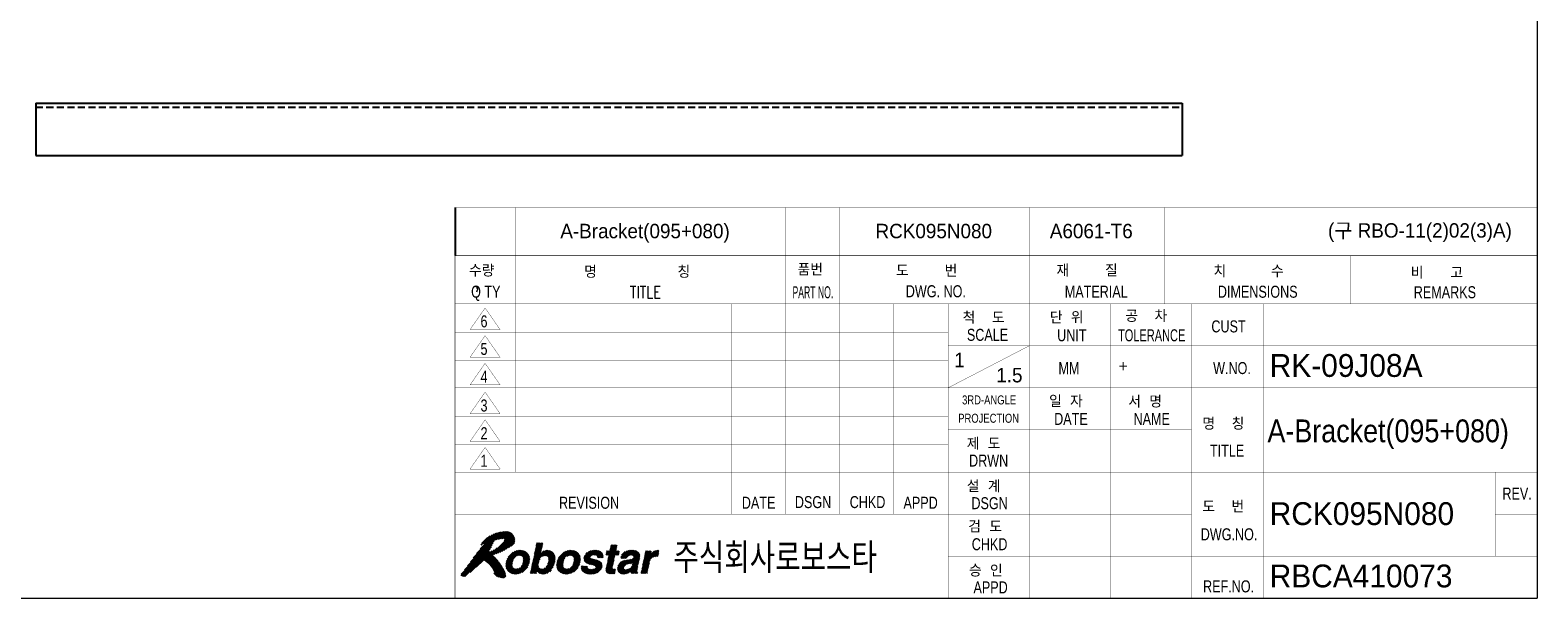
# Model space of a CAD drawing. Extents: x 2923 to 12567, y 1077 to 7338.
# Tile 2 of 3: x 3123 to 3499, y 1085 to 1227. Entities that reach past the tile are written whole.
import ezdxf
from ezdxf.enums import TextEntityAlignment as Align

# ---------------------------------------------------------------- set-up
doc = ezdxf.new("R2010")
doc.units = 0
doc.header["$LTSCALE"] = 7
doc.header["$MEASUREMENT"] = 0
doc.linetypes.add('CENTER', pattern=[2, 1.25, -0.25, 0.25, -0.25])
doc.linetypes.add('HIDDEN', pattern=[0.375, 0.25, -0.125])
doc.layers.get('0').update_dxf_attribs({"linetype": 'CONTINUOUS'})
for name, color, linetype in [('1', 3, 'CENTER'), ('3', 4, 'CONTINUOUS'), ('HIDDENLINE', 5, 'HIDDEN'), ('TEXT', 4, 'CONTINUOUS')]:
    doc.layers.add(name, color=color, linetype=linetype)
doc.styles.add('GHS', font='romans.shx', dxfattribs={"bigfont": 'ghs.shx'})
doc.styles.add('HS', font='txt.shx', dxfattribs={"width": 0.8, "bigfont": 'hs.shx'})
doc.styles.add('ROMANS', font='ROMANS.shx', dxfattribs={"width": 0.8})
doc.styles.get("Standard").update_dxf_attribs({"font": 'Gulim.ttf'})

# ---------------------------------------------------------------- blocks, each defined once
blk = doc.blocks.new('*X1')
at = {"color": 0}
for p, q in [((8.49, 5.4), (11.07, 7.98)), ((8.51, 5.59), (10.91, 7.99)), ((8.53, 5.79), (10.72, 7.98)), ((8.55, 5.98), (10.52, 7.96)), ((8.62, 6.23), (10.31, 7.92)), ((8.7, 6.49), (10.04, 7.84)), ((8.88, 6.84), (9.71, 7.68)), ((10.39, 7.12), (11.23, 7.96)), ((10.6, 7.15), (11.38, 7.94)), ((10.78, 7.16), (11.51, 7.89)), ((10.93, 7.13), (11.64, 7.84)), ((11.06, 7.09), (11.77, 7.79)), ((11.17, 7.02), (11.87, 7.71)), ((11.26, 6.93), (11.96, 7.64)), ((11.33, 6.82), (12.06, 7.56)), ((12.85, 5.52), (15.32, 7.98)), ((12.9, 5.74), (15.11, 7.96)), ((12.95, 5.97), (14.85, 7.87)), ((13.04, 6.42), (14.29, 7.66)), ((13.09, 6.64), (14.34, 7.89)), ((13.14, 6.86), (14.39, 8.11)), ((13.19, 7.09), (14.44, 8.34)), ((13.23, 7.31), (14.48, 8.56)), ((13.28, 7.54), (14.53, 8.79)), ((13.33, 7.76), (14.58, 9.01)), ((13.38, 7.99), (14.6, 9.21)), ((13.42, 8.21), (14.42, 9.21)), ((13.47, 8.44), (14.24, 9.21)), ((13.52, 8.66), (14.07, 9.21)), ((13.57, 8.88), (13.89, 9.21)), ((13.62, 9.11), (13.71, 9.21)), ((14.54, 7.03), (15.5, 7.99)), ((14.81, 7.12), (15.66, 7.97)), ((15.01, 7.14), (15.81, 7.95)), ((15.16, 7.12), (15.94, 7.9)), ((15.29, 7.08), (16.06, 7.84)), ((15.4, 7.01), (16.18, 7.79)), ((15.49, 6.91), (16.27, 7.7)), ((15.55, 6.81), (16.36, 7.61)), ((16.95, 5.55), (19.39, 7.99)), ((16.97, 5.74), (19.21, 7.98)), ((16.98, 5.94), (19.01, 7.96)), ((17.04, 6.17), (18.81, 7.94)), ((17.13, 6.43), (18.55, 7.86)), ((17.25, 6.73), (18.26, 7.74)), ((18.58, 7), (19.55, 7.97)), ((18.88, 7.13), (19.71, 7.95)), ((19.09, 7.16), (19.86, 7.92)), ((19.26, 7.15), (19.98, 7.88)), ((19.41, 7.13), (20.11, 7.83)), ((19.53, 7.07), (20.24, 7.77)), ((19.64, 7), (20.33, 7.7)), ((19.72, 6.91), (20.43, 7.62)), ((19.79, 6.79), (20.53, 7.54)), ((21.47, 6.72), (22.69, 7.93)), ((21.49, 6.55), (22.9, 7.96)), ((21.51, 6.39), (23.09, 7.98)), ((21.52, 6.23), (23.28, 7.99)), ((21.54, 6.96), (22.42, 7.84)), ((21.59, 6.13), (23.45, 7.99)), ((21.79, 7.38), (22.01, 7.61)), ((22.87, 7.23), (23.62, 7.98)), ((23.07, 7.25), (23.77, 7.95)), ((23.24, 7.24), (23.92, 7.92)), ((23.4, 7.22), (24.05, 7.88)), ((23.53, 7.18), (24.17, 7.82)), ((23.63, 7.1), (24.29, 7.77)), ((23.68, 6.98), (24.38, 7.68)), ((23.7, 6.82), (24.48, 7.6)), ((25.14, 7.2), (26.85, 8.91)), ((25.17, 7.41), (25.66, 7.9)), ((25.22, 7.63), (25.49, 7.9)), ((25.27, 7.86), (25.31, 7.9)), ((25.31, 7.2), (26.97, 8.85)), ((25.39, 6.03), (27.25, 7.9)), ((25.44, 6.26), (27.08, 7.9)), ((25.48, 6.48), (26.9, 7.9)), ((25.49, 7.2), (26.92, 8.63)), ((25.53, 6.71), (26.78, 7.95)), ((25.58, 6.93), (26.83, 8.18)), ((25.63, 7.15), (26.88, 8.4)), ((25.82, 8.05), (26.67, 8.91)), ((25.86, 8.28), (26.5, 8.91)), ((25.91, 8.5), (26.32, 8.91)), ((25.96, 8.73), (26.14, 8.91)), ((26.73, 7.2), (27.37, 7.83)), ((26.9, 7.2), (27.32, 7.61)), ((27.61, 6.84), (28.66, 7.89)), ((27.64, 6.69), (28.89, 7.94)), ((27.74, 7.15), (28.37, 7.77)), ((27.81, 6.69), (29.1, 7.98)), ((27.99, 6.69), (29.29, 7.99)), ((28.17, 6.69), (29.47, 8)), ((28.34, 6.69), (29.64, 7.99)), ((28.84, 5.77), (30.64, 7.57)), ((29.02, 7.19), (29.81, 7.98)), ((29.22, 7.21), (29.95, 7.95)), ((29.38, 7.2), (30.1, 7.92)), ((29.53, 7.17), (30.23, 7.87)), ((29.65, 7.12), (30.35, 7.82)), ((29.73, 7.02), (30.46, 7.75)), ((29.76, 6.87), (30.56, 7.67)), ((31.21, 5.32), (33.89, 7.99)), ((31.26, 5.54), (33.71, 7.99)), ((31.31, 5.76), (33.51, 7.97)), ((31.36, 5.99), (33.25, 7.89)), ((31.45, 6.44), (32.65, 7.63)), ((31.5, 6.66), (32.69, 7.86)), ((31.55, 6.89), (32.56, 7.9)), ((31.59, 7.11), (32.38, 7.9)), ((31.64, 7.34), (32.2, 7.9)), ((31.69, 7.56), (32.03, 7.9)), ((31.74, 7.79), (31.85, 7.9)), ((32.98, 6.91), (33.92, 7.85)), ((33.22, 6.97), (33.87, 7.62)), ((8.52, 5.25), (9.68, 6.41)), ((8.55, 5.1), (9.59, 6.15)), ((8.58, 4.96), (9.54, 5.92)), ((8.64, 4.84), (9.52, 5.72)), ((8.7, 4.73), (9.52, 5.54)), ((8.77, 4.61), (9.54, 5.39)), ((8.84, 4.51), (9.58, 5.25)), ((8.94, 4.44), (9.65, 5.14)), ((9.04, 4.36), (9.73, 5.05)), ((9.83, 4.09), (10.82, 5.07)), ((9.99, 4.07), (12.42, 6.5)), ((10.17, 4.08), (12.4, 6.3)), ((10.37, 4.1), (12.38, 6.1)), ((10.58, 4.12), (12.32, 5.87)), ((10.84, 4.21), (12.23, 5.6)), ((11.05, 5.31), (12.42, 6.68)), ((11.15, 4.34), (12.09, 5.28)), ((11.26, 5.69), (12.4, 6.83)), ((11.34, 5.95), (12.37, 6.98)), ((11.37, 6.69), (12.14, 7.46)), ((11.38, 6.17), (12.34, 7.12)), ((11.4, 6.54), (12.21, 7.35)), ((11.4, 6.36), (12.28, 7.24)), ((12.57, 4.17), (13.86, 5.46)), ((12.61, 4.39), (13.85, 5.63)), ((12.66, 4.62), (13.87, 5.83)), ((12.71, 4.84), (13.91, 6.05)), ((12.73, 4.16), (13.89, 5.32)), ((12.76, 5.07), (13.99, 6.3)), ((12.8, 5.29), (14.14, 6.63)), ((12.91, 4.16), (13.94, 5.19)), ((13, 6.19), (14.24, 7.44)), ((13.09, 4.16), (14.01, 5.09)), ((14.13, 4.15), (15.04, 5.05)), ((14.27, 4.1), (16.65, 6.49)), ((14.41, 4.07), (16.63, 6.29)), ((14.58, 4.06), (16.6, 6.09)), ((14.78, 4.09), (16.54, 5.84)), ((14.99, 4.12), (16.46, 5.59)), ((15.19, 5.21), (16.67, 6.68)), ((15.25, 4.2), (16.31, 5.27)), ((15.46, 5.65), (16.65, 6.84)), ((15.55, 5.92), (16.63, 7)), ((15.59, 6.67), (16.44, 7.52)), ((15.6, 6.14), (16.61, 7.15)), ((15.62, 6.51), (16.5, 7.4)), ((15.62, 6.34), (16.55, 7.27)), ((16.94, 5.37), (18.28, 6.71)), ((16.97, 5.22), (18.1, 6.34)), ((17, 5.07), (18.02, 6.09)), ((17.03, 4.92), (17.98, 5.87)), ((17.09, 4.81), (17.96, 5.68)), ((17.16, 4.7), (17.96, 5.5)), ((17.23, 4.59), (17.99, 5.36)), ((17.31, 4.5), (18.04, 5.23)), ((17.41, 4.42), (18.11, 5.12)), ((17.51, 4.34), (18.2, 5.03)), ((18.31, 4.08), (20.87, 6.64)), ((18.47, 4.06), (20.85, 6.45)), ((18.66, 4.08), (20.84, 6.25)), ((18.86, 4.1), (20.82, 6.06)), ((19.08, 4.15), (20.74, 5.8)), ((19.34, 4.23), (20.65, 5.54)), ((19.67, 5.62), (20.84, 6.79)), ((19.7, 4.41), (20.46, 5.17)), ((19.77, 5.89), (20.82, 6.94)), ((19.82, 6.65), (20.6, 7.43)), ((19.82, 6.12), (20.79, 7.09)), ((19.84, 6.32), (20.73, 7.21)), ((19.85, 6.5), (20.67, 7.32)), ((21.04, 5.04), (21.35, 5.36)), ((21.04, 5.22), (21.18, 5.36)), ((21.05, 4.87), (21.53, 5.36)), ((21.1, 4.75), (21.71, 5.36)), ((21.15, 4.62), (21.88, 5.36)), ((21.22, 4.52), (22.05, 5.35)), ((21.31, 4.43), (22.05, 5.17)), ((21.4, 4.35), (22.09, 5.04)), ((21.69, 6.04), (22.49, 6.84)), ((21.78, 5.96), (22.55, 6.73)), ((21.87, 5.87), (22.64, 6.65)), ((22, 5.82), (22.78, 6.6)), ((22.13, 5.78), (22.91, 6.56)), ((22.26, 5.73), (23.05, 6.52)), ((22.39, 5.69), (23.19, 6.49)), ((22.53, 5.65), (23.34, 6.46)), ((22.54, 4.06), (24.39, 5.92)), ((22.68, 5.62), (23.48, 6.42)), ((22.72, 4.07), (24.43, 5.78)), ((22.82, 5.59), (23.62, 6.38)), ((22.91, 4.08), (24.45, 5.62)), ((22.97, 5.55), (23.75, 6.34)), ((23.1, 5.51), (23.88, 6.29)), ((23.13, 4.13), (24.47, 5.46)), ((23.23, 5.47), (24.01, 6.24)), ((23.35, 5.41), (24.12, 6.17)), ((23.37, 4.19), (24.45, 5.27)), ((23.41, 5.29), (24.21, 6.09)), ((23.44, 5.15), (24.3, 6.01)), ((23.82, 6.76), (24.55, 7.49)), ((23.99, 6.76), (24.6, 7.37)), ((24.17, 6.76), (24.65, 7.24)), ((24.35, 6.76), (24.66, 7.07)), ((24.52, 6.76), (24.66, 6.9)), ((25.12, 4.7), (26.35, 5.93)), ((25.13, 4.54), (26.3, 5.71)), ((25.15, 4.91), (26.4, 6.16)), ((25.18, 4.41), (26.25, 5.49)), ((25.2, 5.13), (26.45, 6.38)), ((25.24, 5.36), (26.49, 6.61)), ((25.25, 4.31), (26.21, 5.26)), ((25.29, 5.58), (26.54, 6.83)), ((25.34, 5.81), (26.59, 7.06)), ((25.35, 4.23), (26.17, 5.04)), ((27.07, 4.89), (28.55, 6.36)), ((27.08, 7.2), (27.27, 7.38)), ((27.09, 4.72), (28.75, 6.39)), ((27.09, 5.08), (28.33, 6.32)), ((27.12, 4.58), (28.96, 6.42)), ((27.15, 5.32), (28.09, 6.26)), ((27.18, 4.46), (29.17, 6.45)), ((27.25, 4.36), (28.09, 5.2)), ((27.3, 5.64), (27.76, 6.1)), ((27.34, 4.27), (28.09, 5.02)), ((28.42, 4.11), (30.63, 6.32)), ((28.61, 5.72), (29.37, 6.48)), ((28.67, 4.19), (30.58, 6.1)), ((29.04, 4.39), (30.53, 5.87)), ((29.05, 5.8), (30.7, 7.45)), ((29.27, 5.85), (30.75, 7.33)), ((29.31, 4.48), (30.48, 5.65)), ((29.31, 4.3), (30.43, 5.42)), ((29.35, 4.16), (30.39, 5.2)), ((29.38, 5.25), (30.67, 6.54)), ((29.5, 5.55), (30.72, 6.77)), ((29.55, 5.77), (30.75, 6.98)), ((29.56, 5.96), (30.76, 7.16)), ((30.97, 4.19), (32.22, 5.44)), ((31.02, 4.42), (32.27, 5.67)), ((31.07, 4.64), (32.32, 5.89)), ((31.12, 4.87), (32.37, 6.12)), ((31.12, 4.16), (32.18, 5.22)), ((31.16, 5.09), (32.45, 6.38)), ((31.4, 6.21), (32.6, 7.41)), ((33.42, 6.99), (33.83, 7.4)), ((33.6, 7), (33.78, 7.18)), ((9.14, 4.28), (9.84, 4.98)), ((9.26, 4.23), (9.97, 4.93)), ((9.39, 4.18), (10.12, 4.91)), ((9.52, 4.13), (10.29, 4.9)), ((9.67, 4.1), (10.5, 4.93)), ((13.26, 4.16), (13.6, 4.49)), ((13.44, 4.16), (13.55, 4.27)), ((13.67, 4.57), (14.1, 5)), ((13.73, 4.45), (14.21, 4.93)), ((13.81, 4.36), (14.35, 4.9)), ((13.9, 4.27), (14.51, 4.87)), ((14.01, 4.2), (14.71, 4.9)), ((15.69, 4.46), (16.01, 4.79)), ((17.61, 4.26), (18.31, 4.96)), ((17.74, 4.22), (18.45, 4.93)), ((17.87, 4.17), (18.6, 4.9)), ((17.99, 4.12), (18.79, 4.91)), ((18.15, 4.1), (18.99, 4.94)), ((21.52, 4.29), (22.18, 4.94)), ((21.64, 4.23), (22.29, 4.88)), ((21.76, 4.17), (22.43, 4.84)), ((21.91, 4.14), (22.58, 4.82)), ((22.05, 4.11), (22.75, 4.81)), ((22.2, 4.09), (22.94, 4.82)), ((22.37, 4.07), (23.19, 4.9)), ((23.65, 4.3), (24.34, 4.98)), ((25.49, 4.19), (26.22, 4.92)), ((25.62, 4.14), (26.35, 4.87)), ((25.79, 4.13), (26.52, 4.86)), ((25.95, 4.12), (26.7, 4.87)), ((26.13, 4.12), (26.7, 4.69)), ((26.31, 4.12), (26.65, 4.47)), ((26.49, 4.13), (26.6, 4.24)), ((27.44, 4.2), (28.15, 4.9)), ((27.57, 4.14), (28.24, 4.82)), ((27.7, 4.1), (28.37, 4.77)), ((27.85, 4.08), (28.55, 4.77)), ((28.02, 4.06), (28.77, 4.82)), ((28.21, 4.08), (29.08, 4.95)), ((29.53, 4.16), (30.34, 4.97)), ((29.7, 4.16), (30.3, 4.76)), ((29.88, 4.16), (30.28, 4.56)), ((30.06, 4.16), (30.31, 4.41)), ((30.23, 4.16), (30.39, 4.32)), ((31.29, 4.16), (32.13, 4.99)), ((31.47, 4.16), (32.08, 4.77)), ((31.65, 4.16), (32.03, 4.54)), ((31.82, 4.16), (31.98, 4.32))]:
    blk.add_line(p, q, dxfattribs=at)
blk = doc.blocks.new('*X2')
at = {"color": 0}
for p, q in [((2.13, 5.4), (7.75, 11.03)), ((2.6, 6.05), (7.53, 10.98)), ((3.09, 6.72), (7.3, 10.93)), ((3.62, 7.42), (7.08, 10.88)), ((4.25, 8.23), (6.86, 10.84)), ((4.36, 8.87), (5.87, 10.38)), ((4.5, 9.19), (5.44, 10.12)), ((4.79, 9.12), (6.22, 10.55)), ((4.83, 8.99), (6.55, 10.71)), ((5.05, 6.2), (9.58, 10.73)), ((5.15, 6.12), (9.65, 10.62)), ((6.53, 7.33), (9.72, 10.52)), ((6.55, 9.65), (7.97, 11.06)), ((6.82, 7.44), (9.78, 10.4)), ((6.85, 9.77), (8.18, 11.1)), ((7.1, 9.84), (8.37, 11.11)), ((7.12, 7.56), (9.84, 10.28)), ((7.32, 9.89), (8.55, 11.11)), ((7.43, 7.69), (9.88, 10.15)), ((7.53, 9.92), (8.72, 11.11)), ((7.73, 9.94), (8.87, 11.08)), ((7.92, 9.96), (9.01, 11.05)), ((8.11, 9.97), (9.15, 11.01)), ((8.22, 9.54), (9.49, 10.81)), ((8.25, 9.93), (9.26, 10.94)), ((8.29, 9.8), (9.37, 10.88)), ((1.02, 3.77), (6.2, 8.94)), ((1.09, 4.01), (6.36, 9.27)), ((1.16, 3.72), (6.04, 8.6)), ((1.3, 3.69), (5.87, 8.26)), ((1.45, 3.66), (5.66, 7.87)), ((1.62, 3.65), (5.61, 7.64)), ((1.64, 4.74), (6.53, 9.63)), ((2.49, 4.35), (5.89, 7.74)), ((4.73, 6.41), (6.2, 7.88)), ((4.84, 6.34), (6.57, 8.07)), ((4.94, 6.27), (7.07, 8.4)), ((7.76, 7.85), (9.92, 10.01)), ((8.1, 8.01), (9.95, 9.86)), ((8.47, 8.2), (9.95, 9.69)), ((8.87, 8.43), (9.95, 9.51)), ((9.32, 8.7), (9.89, 9.27)), ((3.53, 5.21), (4.72, 6.4)), ((5.25, 6.04), (6.34, 7.14)), ((5.34, 5.96), (6.44, 7.06)), ((5.44, 5.88), (6.53, 6.97)), ((5.54, 5.8), (6.62, 6.89)), ((5.62, 5.71), (6.71, 6.8)), ((5.71, 5.62), (6.79, 6.71)), ((5.8, 5.54), (6.88, 6.62)), ((5.89, 5.45), (6.96, 6.52)), ((5.97, 5.35), (7.05, 6.43)), ((6.04, 5.25), (7.13, 6.33)), ((6.12, 5.15), (7.2, 6.23)), ((6.2, 5.05), (7.28, 6.13)), ((6.27, 4.94), (7.36, 6.03)), ((6.33, 4.83), (7.44, 5.93)), ((6.4, 4.72), (7.51, 5.83)), ((6.46, 4.61), (7.58, 5.72)), ((6.51, 4.48), (7.65, 5.62)), ((6.56, 4.36), (7.72, 5.51)), ((6.57, 4.01), (7.86, 5.29)), ((6.61, 4.23), (7.79, 5.4)), ((6.65, 3.92), (7.92, 5.18)), ((6.74, 3.83), (7.99, 5.07)), ((6.49, 4.11), (6.54, 4.15)), ((6.83, 3.74), (8.05, 4.96)), ((6.92, 3.65), (8.12, 4.85)), ((7.05, 3.6), (8.18, 4.73)), ((7.2, 3.58), (8.24, 4.62)), ((7.34, 3.54), (8.3, 4.5)), ((7.48, 3.51), (8.35, 4.37)), ((7.62, 3.47), (8.37, 4.22)), ((7.77, 3.44), (8.4, 4.07)), ((7.93, 3.42), (8.43, 3.92)), ((8.13, 3.44), (8.44, 3.75))]:
    blk.add_line(p, q, dxfattribs=at)
blk = doc.blocks.new('LOGO-ROBOSTAR')
at = {"color": 230, "const_width": 0.00973}
for points in [[(9.53, 10.79), (9.13, 11.02), (8.68, 11.12), (8.21, 11.1), (7.73, 11.02), (7.27, 10.92), (6.83, 10.83), (6.33, 10.61), (5.82, 10.35), (5.33, 10.06), (4.89, 9.7), (4.53, 9.27), (4.31, 8.74), (4.38, 8.82), (4.46, 8.88), (4.54, 8.94), (4.62, 9), (4.7, 9.06), (4.78, 9.12), (4.81, 9.1), (4.83, 9.07), (4.83, 9.04), (4.83, 9), (4.83, 8.96), (4.83, 8.93), (4.15, 8.1), (3.49, 7.26), (2.85, 6.39), (2.22, 5.52), (1.58, 4.66), (0.93, 3.8), (1.07, 3.75), (1.2, 3.71), (1.35, 3.68), (1.49, 3.66), (1.64, 3.65), (1.79, 3.66), (2.27, 4.16), (2.78, 4.6), (3.3, 5.02), (3.81, 5.44), (4.29, 5.9), (4.73, 6.42), (5.14, 6.14), (5.53, 5.81), (5.89, 5.45), (6.2, 5.05), (6.46, 4.62), (6.63, 4.18), (6.61, 4.14), (6.58, 4.14), (6.55, 4.15), (6.52, 4.16), (6.48, 4.18), (6.44, 4.18), (6.51, 4.08), (6.59, 3.98), (6.68, 3.89), (6.78, 3.79), (6.87, 3.7), (6.97, 3.61), (7.21, 3.58), (7.45, 3.52), (7.69, 3.45), (7.93, 3.42), (8.16, 3.45), (8.39, 3.56), (8.43, 3.71), (8.44, 3.85), (8.42, 3.99), (8.39, 4.13), (8.36, 4.28), (8.34, 4.42), (8.07, 4.93), (7.77, 5.43), (7.44, 5.93), (7.08, 6.4), (6.68, 6.83), (6.25, 7.22), (6.85, 7.45), (7.44, 7.7), (8.01, 7.97), (8.58, 8.26), (9.13, 8.58), (9.67, 8.93), (9.87, 9.21), (9.96, 9.53), (9.95, 9.87), (9.87, 10.21), (9.72, 10.52)], [(8.2, 9.45), (7.81, 9.02), (7.39, 8.64), (6.95, 8.3), (6.48, 8.02), (6, 7.79), (5.5, 7.6), (5.7, 7.93), (5.88, 8.27), (6.04, 8.61), (6.21, 8.96), (6.37, 9.3), (6.54, 9.64), (6.8, 9.75), (7.06, 9.83), (7.34, 9.89), (7.62, 9.93), (7.91, 9.96), (8.2, 9.97), (8.28, 9.91), (8.3, 9.83), (8.28, 9.74), (8.25, 9.64), (8.22, 9.55)]]:
    blk.add_lwpolyline(points, close=True, dxfattribs=at)
at = {"color": 5, "const_width": 0.00973}
for points in [[(10.04, 4.06), (9.56, 4.11), (9.15, 4.27), (8.81, 4.54), (8.59, 4.92), (8.49, 5.42), (8.55, 6.03), (8.75, 6.64), (9.06, 7.14), (9.45, 7.52), (9.89, 7.79), (10.38, 7.94), (10.88, 8), (11.36, 7.94), (11.78, 7.79), (12.11, 7.52), (12.34, 7.14), (12.43, 6.64), (12.37, 6.03), (12.17, 5.42), (11.86, 4.92), (11.48, 4.54), (11.03, 4.27), (10.54, 4.11)], [(14.24, 7.41), (14.25, 7.41), (14.37, 7.54), (14.52, 7.67), (14.7, 7.79), (14.91, 7.9), (15.16, 7.97), (15.46, 8), (15.85, 7.94), (16.18, 7.78), (16.44, 7.52), (16.61, 7.15), (16.67, 6.66), (16.6, 6.07), (16.46, 5.57), (16.23, 5.09), (15.94, 4.68), (15.56, 4.36), (15.12, 4.14), (14.6, 4.06), (14.4, 4.08), (14.2, 4.12), (14.02, 4.19), (13.87, 4.3), (13.73, 4.44), (13.64, 4.63), (13.63, 4.63), (13.53, 4.16), (12.56, 4.16), (13.64, 9.21), (14.62, 9.21)], [(18.49, 4.06), (18.01, 4.11), (17.59, 4.27), (17.25, 4.54), (17.03, 4.92), (16.93, 5.42), (16.99, 6.03), (17.2, 6.64), (17.5, 7.14), (17.89, 7.52), (18.34, 7.79), (18.82, 7.94), (19.32, 8), (19.8, 7.94), (20.22, 7.79), (20.55, 7.52), (20.78, 7.14), (20.87, 6.64), (20.81, 6.03), (20.61, 5.42), (20.31, 4.92), (19.92, 4.54), (19.47, 4.27), (18.99, 4.11)], [(23.7, 6.76), (23.7, 6.88), (23.68, 6.99), (23.63, 7.1), (23.53, 7.18), (23.37, 7.23), (23.15, 7.25), (22.91, 7.24), (22.74, 7.19), (22.62, 7.13), (22.54, 7.05), (22.49, 6.97), (22.46, 6.89), (22.59, 6.66), (23, 6.53), (23.53, 6.41), (24.06, 6.23), (24.42, 5.9), (24.48, 5.35), (24.3, 4.87), (24.01, 4.53), (23.65, 4.3), (23.27, 4.15), (22.89, 4.08), (22.57, 4.06), (22.15, 4.09), (21.75, 4.18), (21.42, 4.33), (21.17, 4.58), (21.03, 4.91), (21.04, 5.36), (22.05, 5.36), (22.04, 5.2), (22.07, 5.07), (22.15, 4.96), (22.28, 4.88), (22.48, 4.83), (22.75, 4.81), (22.98, 4.83), (23.15, 4.88), (23.29, 4.95), (23.38, 5.03), (23.43, 5.12), (23.46, 5.19), (23.34, 5.43), (22.94, 5.56), (22.4, 5.68), (21.88, 5.86), (21.53, 6.19), (21.47, 6.75), (21.56, 7.03), (21.73, 7.31), (21.97, 7.58), (22.3, 7.79), (22.72, 7.94), (23.25, 8), (23.62, 7.98), (23.97, 7.91), (24.29, 7.77), (24.53, 7.55), (24.66, 7.22), (24.66, 6.76)], [(26.77, 7.9), (27.38, 7.9), (27.23, 7.2), (26.62, 7.2), (26.19, 5.17), (26.17, 5.07), (26.17, 4.99), (26.19, 4.93), (26.25, 4.89), (26.36, 4.87), (26.53, 4.86), (26.56, 4.86), (26.6, 4.87), (26.63, 4.87), (26.67, 4.87), (26.7, 4.87), (26.74, 4.88), (26.58, 4.13), (26.5, 4.13), (26.42, 4.13), (26.34, 4.12), (26.27, 4.12), (26.19, 4.12), (26.11, 4.12), (25.99, 4.12), (25.62, 4.14), (25.37, 4.22), (25.21, 4.34), (25.13, 4.5), (25.12, 4.7), (25.15, 4.93), (25.64, 7.2), (25.13, 7.2), (25.28, 7.9), (25.78, 7.9), (26, 8.91), (26.98, 8.91)], [(30.32, 4.89), (30.29, 4.7), (30.28, 4.55), (30.29, 4.45), (30.32, 4.38), (30.36, 4.34), (30.42, 4.31), (30.38, 4.16), (29.32, 4.16), (29.32, 4.24), (29.31, 4.31), (29.31, 4.37), (29.31, 4.43), (29.32, 4.51), (29.33, 4.6), (29.18, 4.48), (29.01, 4.36), (28.81, 4.25), (28.58, 4.15), (28.31, 4.09), (28, 4.06), (27.73, 4.09), (27.48, 4.17), (27.28, 4.32), (27.13, 4.53), (27.07, 4.8), (27.1, 5.15), (27.2, 5.49), (27.37, 5.77), (27.58, 5.99), (27.84, 6.16), (28.13, 6.28), (28.44, 6.35), (29.35, 6.48), (29.43, 6.49), (29.52, 6.52), (29.6, 6.56), (29.67, 6.61), (29.72, 6.68), (29.76, 6.77), (29.77, 6.95), (29.71, 7.07), (29.61, 7.15), (29.48, 7.19), (29.34, 7.21), (29.21, 7.21), (28.99, 7.19), (28.82, 7.12), (28.69, 7.03), (28.6, 6.92), (28.54, 6.8), (28.49, 6.69), (27.54, 6.69), (27.76, 7.18), (28.04, 7.54), (28.36, 7.77), (28.73, 7.91), (29.11, 7.98), (29.49, 8), (29.78, 7.98), (30.1, 7.92), (30.39, 7.8), (30.63, 7.6), (30.76, 7.31), (30.75, 6.91)], [(31.76, 7.9), (32.7, 7.9), (32.57, 7.25), (32.58, 7.25), (32.72, 7.44), (32.88, 7.61), (33.05, 7.77), (33.25, 7.89), (33.49, 7.97), (33.76, 8), (33.8, 8), (33.83, 7.99), (33.86, 7.99), (33.89, 7.99), (33.92, 7.99), (33.95, 7.98), (33.74, 6.99), (33.7, 6.99), (33.65, 6.99), (33.6, 7), (33.55, 7), (33.51, 7), (33.46, 7), (33.12, 6.96), (32.86, 6.86), (32.66, 6.71), (32.52, 6.52), (32.42, 6.32), (32.36, 6.11), (31.95, 4.16), (30.97, 4.16)], [(10.7, 7.17), (10.36, 7.12), (10.09, 6.98), (9.89, 6.78), (9.73, 6.54), (9.63, 6.28), (9.56, 6.03), (9.52, 5.78), (9.52, 5.52), (9.57, 5.28), (9.69, 5.08), (9.9, 4.94), (10.22, 4.89), (10.56, 4.94), (10.83, 5.08), (11.04, 5.28), (11.19, 5.52), (11.29, 5.78), (11.36, 6.03), (11.4, 6.28), (11.4, 6.54), (11.35, 6.78), (11.23, 6.98), (11.02, 7.12)], [(14.98, 7.15), (14.68, 7.1), (14.43, 6.97), (14.23, 6.77), (14.08, 6.52), (13.96, 6.24), (13.88, 5.95), (13.85, 5.67), (13.86, 5.42), (13.93, 5.2), (14.06, 5.03), (14.25, 4.91), (14.53, 4.87), (14.82, 4.92), (15.06, 5.07), (15.25, 5.27), (15.4, 5.51), (15.51, 5.76), (15.58, 6), (15.62, 6.29), (15.62, 6.56), (15.56, 6.8), (15.44, 6.98), (15.25, 7.1)], [(19.15, 7.17), (18.8, 7.12), (18.54, 6.98), (18.33, 6.78), (18.18, 6.54), (18.07, 6.28), (18, 6.03), (17.97, 5.78), (17.96, 5.52), (18.01, 5.28), (18.13, 5.08), (18.34, 4.94), (18.66, 4.89), (19, 4.94), (19.27, 5.08), (19.48, 5.28), (19.63, 5.52), (19.74, 5.78), (19.8, 6.03), (19.84, 6.28), (19.85, 6.54), (19.8, 6.78), (19.68, 6.98), (19.46, 7.12)], [(29.59, 5.98), (29.53, 5.94), (29.45, 5.91), (29.35, 5.87), (29.23, 5.84), (29.07, 5.81), (28.88, 5.78), (28.7, 5.74), (28.53, 5.69), (28.38, 5.62), (28.25, 5.53), (28.15, 5.39), (28.09, 5.21), (28.08, 5.06), (28.11, 4.94), (28.17, 4.86), (28.26, 4.8), (28.36, 4.77), (28.45, 4.76), (28.68, 4.79), (28.89, 4.85), (29.1, 4.96), (29.27, 5.11), (29.41, 5.29), (29.49, 5.5)]]:
    blk.add_lwpolyline(points, close=True, dxfattribs=at)
at = {"color": 230, "linetype": 'Continuous'}
blk.add_blockref('*X2', (0, 0), dxfattribs=at)
at = {"color": 5, "linetype": 'Continuous'}
blk.add_blockref('*X1', (0, 0), dxfattribs=at)
at = {"style": 'GHS', "width": 0.8}
blk.add_text('주식회사로보스타', height=5, dxfattribs=at).set_placement((36.32, 4.19))
blk = doc.blocks.new('A3-DJ')
for points, const_width in [([(410, 269), (410, 10)], 0.2), ([(230, 67), (410, 67)], 0.1), ([(230, 67), (230, 10)], 0.1), ([(30, 10), (410, 10)], 0.2)]:
    blk.add_lwpolyline(points, dxfattribs=dict(const_width=const_width))
at = {"layer": '3'}
blk.add_line((230, 75), (230, 67), dxfattribs=at)
at = {"layer": '3', "const_width": 0.05}
for points in [[(230, 75), (410, 75)], [(240, 75), (240, 31)], [(285, 75), (285, 24)], [(294, 75), (294, 24)], [(325.5, 75), (325.5, 10)], [(348, 75), (348, 59)], [(379, 67), (379, 59)], [(230, 59), (410, 59)], [(235, 58.3), (232.5, 54.7)], [(237.5, 54.7), (235, 58.3)], [(276, 59), (276, 24)], [(303, 59), (303, 24)], [(312, 59), (312, 10)], [(339, 59), (339, 10)], [(352.5, 59), (352.5, 10)], [(364.5, 59), (364.5, 10)], [(230, 54.2), (312, 54.2)], [(232.5, 54.7), (237.5, 54.7)], [(235, 53.7), (232.5, 50.1)], [(237.5, 50.1), (235, 53.7)], [(312, 52), (410, 52)], [(325.5, 52), (312, 45)], [(230, 49.6), (312, 49.6)], [(232.5, 50.1), (237.5, 50.1)], [(235, 49.1), (232.5, 45.5)], [(237.5, 45.5), (235, 49.1)], [(232.5, 45.5), (237.5, 45.5)], [(230, 45), (410, 45)], [(235, 44.3), (232.5, 40.7)], [(237.5, 40.7), (235, 44.3)], [(230, 40.2), (312, 40.2)], [(232.5, 40.7), (237.5, 40.7)], [(235, 39.7), (232.5, 36.1)], [(237.5, 36.1), (235, 39.7)], [(312, 38), (352.5, 38)], [(230, 35.6), (312, 35.6)], [(232.5, 36.1), (237.5, 36.1)], [(235, 35.1), (232.5, 31.5)], [(237.5, 31.5), (235, 35.1)], [(230, 31), (410, 31)], [(232.5, 31.5), (237.5, 31.5)], [(403, 31), (403, 17)], [(230, 24), (352.5, 24)], [(403, 24), (410, 24)], [(312, 17), (410, 17)]]:
    blk.add_lwpolyline(points, dxfattribs=at)
blk.add_blockref('LOGO-ROBOSTAR', (230, 10))
at = {"style": 'GHS'}
for s, p in [('수량', (232.32, 63.51)), ('명         칭', (251.47, 63.3)), ('품번', (286.96, 63.68)), ('도    번', (303.35, 63.48)), ('재    질', (330.03, 63.52)), ('치     수', (356.15, 63.4)), ('비   고', (388.96, 63.15)), ('척  도', (314.43, 55.68)), ('단 위', (328.93, 55.71)), ('공  차', (341.48, 55.96)), ('일 자', (328.8, 41.77)), ('서 명', (341.98, 41.72)), ('명  칭', (354.31, 38.03)), ('제 도', (315.12, 34.7)), ('설 계', (315.12, 27.63)), ('도  번', (354.29, 24.24)), ('검 도', (315.37, 20.92)), ('승 인', (315.49, 13.6))]:
    blk.add_text(s, height=2, dxfattribs=at).set_placement(p)
at = {"layer": '1', "color": 2, "linetype": 'Continuous', "style": 'ROMANS'}
blk.add_text(',', height=2, dxfattribs=at).set_placement((233.63, 62.23), align=Align.MIDDLE)
at = {"layer": '3'}
for s, height, width, p in [('Q TY', 2, 0.8, (235.12, 60.75)), ('PART NO.', 2, 0.55, (289.52, 60.91)), ('DWG. NO.', 2, 0.8, (309.97, 61.08)), ('MATERIAL', 2, 0.8, (336.65, 61)), ('DIMENSIONS', 2, 0.8, (363.51, 61)), ('REMARKS', 2, 0.8, (394.64, 60.92)), ('6', 2, 0.8, (234.82, 56.07)), ('CUST', 2, 0.8, (358.65, 55.23)), ('5', 2, 0.8, (234.82, 51.47)), ('SCALE', 2, 0.8, (318.57, 53.83)), ('UNIT', 2, 0.8, (332.59, 53.75)), ('TOLERANCE', 2, 0.7, (345.87, 53.75)), ('4', 2, 0.8, (234.82, 46.87)), ('MM', 2, 0.8, (332.11, 48.28)), ('W.NO.', 2, 0.8, (359.23, 48.3)), ('3', 2, 0.8, (234.82, 42.07)), ('3RD-ANGLE', 1.5, 0.8, (318.83, 43)), ('PROJECTION', 1.5, 0.8, (318.75, 39.95)), ('DATE', 2, 0.8, (332.44, 39.84)), ('NAME', 2, 0.8, (345.88, 39.84)), ('2', 2, 0.8, (234.82, 37.47)), ('TITLE', 2, 0.8, (358.41, 34.56)), ('1', 2, 0.8, (234.82, 32.87)), ('DRWN', 2, 0.8, (318.75, 32.91)), ('REV.', 2, 0.8, (406.65, 27.42)), ('REVISION', 2, 0.8, (252.3, 25.89)), ('DATE', 2, 0.8, (280.49, 25.89)), ('DSGN', 2, 0.8, (289.55, 26)), ('CHKD', 2, 0.8, (298.61, 26)), ('APPD', 2, 0.8, (307.44, 25.89)), ('DSGN', 2, 0.8, (318.91, 25.82)), ('CHKD', 2, 0.8, (318.91, 18.99)), ('DWG.NO.', 2, 0.8, (358.74, 20.64)), ('APPD', 2, 0.8, (319.08, 11.81)), ('REF.NO.', 2, 0.8, (358.66, 11.98))]:
    blk.add_text(s, height=height, dxfattribs=dict(at, width=width)).set_placement(p, align=Align.MIDDLE)
at = {"layer": '3', "style": 'HS', "width": 0.8}
blk.add_text('TITLE', height=2, dxfattribs=at).set_placement((261.67, 60.91), align=Align.MIDDLE)
at = {"layer": '3'}
blk.add_text('+', height=2, dxfattribs=at).set_placement((341.14, 48.65), align=Align.MIDDLE)

msp = doc.modelspace()

# ---------------------------------------------------------------- linework, layer by layer
for p, q in [((3124.365, 1208.50447), (3124.365, 1195.50447)), ((3124.365, 1208.50447), (3410.365, 1208.50447)), ((3410.365, 1208.50447), (3410.365, 1195.50447)), ((3124.365, 1195.50447), (3410.365, 1195.50447))]:
    msp.add_line(p, q)
at = {"layer": 'HIDDENLINE'}
msp.add_line((3124.365, 1207.50447), (3410.365, 1207.50447), dxfattribs=at)

# ---------------------------------------------------------------- block references
at = {"xscale": 1.5, "yscale": 1.5, "zscale": 1.5}
msp.add_blockref('A3-DJ', (2883.95854, 1069.9714), dxfattribs=at)

# ---------------------------------------------------------------- texts
at = {"layer": 'TEXT'}
for s, p in [('A-Bracket(095+080)', (3255.22425, 1174.81639)), ('RCK095N080', (3333.86553, 1174.81639)), ('A6061-T6', (3377.35221, 1174.81639)), ('1', (3353.46795, 1142.63334)), ('1.5', (3363.99191, 1138.85236))]:
    msp.add_text(s, height=3.6, dxfattribs=at).set_placement(p)
at = {"layer": 'TEXT', "color": 6}
msp.add_text('(구 RBO-11(2)02(3)A)', height=3.6, dxfattribs=at).set_placement((3446.75624, 1174.97326))
at = {"layer": 'TEXT', "color": 9}
for s, p in [('RK-09J08A', (3432.20924, 1140.21626)), ('RCK095N080', (3432.20924, 1103.2447)), ('RBCA410073', (3432.20924, 1087.6857))]:
    msp.add_text(s, height=5.7, dxfattribs=at).set_placement(p)
at = {"layer": 'TEXT', "color": 9, "width": 0.9}
msp.add_text('A-Bracket(095+080)', height=5.7, dxfattribs=at).set_placement((3431.64972, 1123.89864))

doc.saveas('drawing.dxf')
